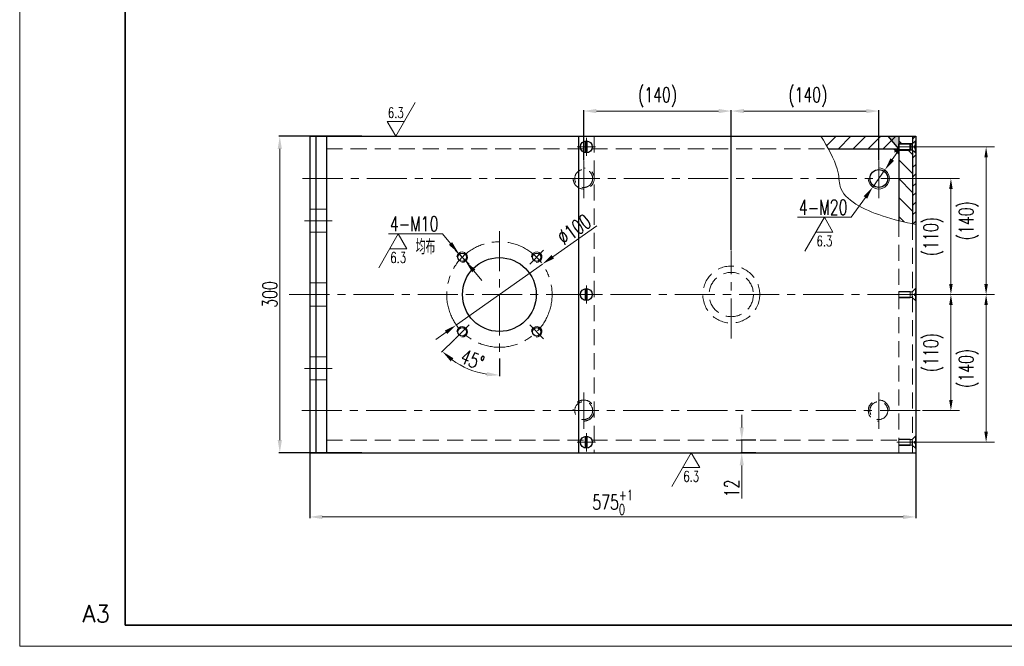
# Model space of a CAD drawing. Header units: millimetres. Extents: x -100 to 1580, y -20 to 1168.
# Tile 1 of 4: x -100 to 834, y -20 to 574. Entities that reach past the tile are written whole.
import ezdxf
from ezdxf.enums import TextEntityAlignment as Align

# ---------------------------------------------------------------- set-up
doc = ezdxf.new("R2010")
doc.units = ezdxf.units.MM
doc.header["$LTSCALE"] = 1.2
doc.linetypes.add('CENTER', pattern=[50.8, 31.75, -6.35, 6.35, -6.35])
doc.linetypes.add('DASHED', pattern=[19.05, 12.7, -6.35])
for name, color, linetype, lineweight in [('2细线层', 4, 'Continuous', 15), ('3中心线层', 1, 'CENTER', 35), ('4虚线层', 6, 'DASHED', 35), ('5剖面线层', 2, 'Continuous', 15), ('7标注层', 4, 'Continuous', 15), ('YGJ波浪线', 3, 'Continuous', 15), ('YGJ粗实线', 7, 'Continuous', 35), ('YGJ细实线', 3, 'Continuous', 15), ('YGJ细点划线', 1, 'CENTER', 15), ('YGJ细虚线', 2, 'DASHED', 15), ('尺寸线', 4, 'Continuous', 15), ('粗实线', 7, 'Continuous', 30)]:
    doc.layers.add(name, color=color, linetype=linetype, lineweight=lineweight)
doc.styles.add('HC_GBDIM', font='romans', dxfattribs={"width": 0.667, "bigfont": 'gbcbig'})
doc.styles.add('HC_TEXTSTYLE', font='isocp', dxfattribs={"width": 0.667, "bigfont": 'hzfs'})
doc.styles.add('标准', font='romans.shx', dxfattribs={"width": 0.7, "bigfont": 'hzdx.shx'})
doc.dimstyles.new('1比4', dxfattribs={"dimtxt": 14, "dimasz": 12, "dimexe": 1, "dimexo": 0.5, "dimgap": 2.5, "dimtad": 1, "dimdsep": 46, "dimtxsty": '标准', "dimcen": 0, "dimclrd": 256, "dimclrt": 256, "dimadec": 0, "dimazin": 0, "dimtfac": 1, "dimtmove": 0, "dimatfit": 0, "dimfxl": 1, "dimtolj": 1, "dimtzin": 0, "dimlwd": -1, "dimarcsym": 0})
doc.dimstyles.new('HC_GBDIM', dxfattribs={"dimtxt": 3.5, "dimasz": 2.5, "dimexe": 2, "dimexo": 0, "dimgap": 1.5, "dimtad": 1, "dimdec": 1, "dimzin": 0, "dimdsep": 46, "dimtxsty": 'HC_GBDIM', "dimcen": 2.5, "dimclrd": 3, "dimclre": 3, "dimclrt": 2, "dimadec": 0, "dimazin": 0, "dimtfac": 0.714286, "dimtdec": 1, "dimtmove": 0, "dimatfit": 3, "dimfxl": 1, "dimtzin": 0, "dimlwd": -1, "dimlwe": -1, "dimarcsym": 0})

# ---------------------------------------------------------------- blocks, each defined once
blk = doc.blocks.new('*U119')
at = {"layer": 'YGJ粗实线'}
for q in [(0, 287), (390, 0)]:
    blk.add_line((0, 0), q, dxfattribs=at)
at = {"layer": 'YGJ细实线'}
for q in [(-25, 292), (-25, 0), (395, -5), (0, -5)]:
    blk.add_line((-25, -5), q, dxfattribs=at)
at = {"layer": 'YGJ细虚线', "style": 'HC_GBDIM'}
blk.add_text('A3', height=4, dxfattribs=at).set_placement((-6.82, 2.72), align=Align.MIDDLE)
blk = doc.blocks.new('*D466')
at = {"layer": '7标注层', "ltscale": 7}
for p, q in [((727.85, 441.42), (734.79, 451.21)), ((720.91, 431.63), (709.35, 415.31)), ((702.41, 405.52), (689.04, 386.67)), ((638.01, 386.67), (689.04, 386.67))]:
    blk.add_line(p, q, dxfattribs=at)
at = {"layer": '7标注层'}
for points in [[(726.22, 442.57), (729.48, 440.26), (720.91, 431.63)], [(704.04, 404.36), (700.78, 406.68), (709.35, 415.31)]]:
    blk.add_solid(points, dxfattribs=at)
at = {"layer": '7标注层', "insert": (662.28, 396.17), "char_height": 14, "attachment_point": 5, "style": '标准'}
blk.add_mtext('\\A1;4-M20{}{{\\H0.7x;}{}}', dxfattribs=at)
blk = doc.blocks.new('*D363')
at = {"layer": '7标注层', "color": 0, "lineweight": -2, "ltscale": 7}
for p, q in [((224.63, 463.47), (145.78, 463.47)), ((224.63, 163.47), (145.78, 163.47))]:
    blk.add_line(p, q, dxfattribs=at)
at = {"layer": '7标注层', "ltscale": 7}
blk.add_line((146.78, 175.47), (146.78, 451.47), dxfattribs=at)
at = {"layer": '7标注层'}
for points in [[(148.78, 451.47), (144.78, 451.47), (146.78, 463.47)], [(144.78, 175.47), (148.78, 175.47), (146.78, 163.47)]]:
    blk.add_solid(points, dxfattribs=at)
at = {"layer": '7标注层', "insert": (137.28, 313.47), "char_height": 14, "attachment_point": 5, "rotation": 90, "style": '标准'}
blk.add_mtext('\\A1;300{}{{\\H0.7x;}{}}', dxfattribs=at)
blk = doc.blocks.new('*D364')
at = {"layer": 'YGJ细实线', "color": 3}
for p, q in [((763.15, 313.47), (791.52, 313.47)), ((783.52, 213.47), (783.52, 303.47)), ((756.43, 203.47), (791.52, 203.47))]:
    blk.add_line(p, q, dxfattribs=at)
for points in [[(785.19, 303.47), (781.86, 303.47), (783.52, 313.47)], [(781.86, 213.47), (785.19, 213.47), (783.52, 203.47)]]:
    blk.add_solid(points, dxfattribs=at)
at = {"layer": 'YGJ细实线', "color": 2, "insert": (766.86, 258.47), "char_height": 14, "attachment_point": 5, "rotation": 90, "style": '标准', "bg_fill": 3, "box_fill_scale": 1.1, "bg_fill_color": 256, "bg_fill_true_color": 13158600, "bg_fill_transparency": 0}
blk.add_mtext('(110)', dxfattribs=at)
blk = doc.blocks.new('*D365')
at = {"layer": 'YGJ细实线', "color": 3}
for p, q in [((750.13, 423.47), (791.52, 423.47)), ((783.52, 323.47), (783.52, 413.47)), ((754.14, 313.47), (791.52, 313.47))]:
    blk.add_line(p, q, dxfattribs=at)
for points in [[(785.19, 413.47), (781.86, 413.47), (783.52, 423.47)], [(781.86, 323.47), (785.19, 323.47), (783.52, 313.47)]]:
    blk.add_solid(points, dxfattribs=at)
at = {"layer": 'YGJ细实线', "color": 2, "insert": (766.86, 368.47), "char_height": 14, "attachment_point": 5, "rotation": 90, "style": '标准', "bg_fill": 3, "box_fill_scale": 1.1, "bg_fill_color": 256, "bg_fill_true_color": 13158600, "bg_fill_transparency": 0}
blk.add_mtext('(110)', dxfattribs=at)
blk = doc.blocks.new('*D366')
at = {"layer": '7标注层', "color": 0, "lineweight": -2, "ltscale": 7}
for p, q in [((575.13, 397.13), (575.13, 488.39)), ((715.13, 440.5), (715.13, 488.39))]:
    blk.add_line(p, q, dxfattribs=at)
at = {"layer": '7标注层', "ltscale": 7}
blk.add_line((587.13, 487.39), (703.13, 487.39), dxfattribs=at)
at = {"layer": '7标注层'}
for points in [[(587.13, 489.39), (587.13, 485.39), (575.13, 487.39)], [(703.13, 485.39), (703.13, 489.39), (715.13, 487.39)]]:
    blk.add_solid(points, dxfattribs=at)
at = {"layer": '7标注层', "insert": (647.71, 500.55), "char_height": 14, "attachment_point": 5, "style": '标准'}
blk.add_mtext('\\A1;(140)', dxfattribs=at)
blk = doc.blocks.new('*D367')
at = {"layer": '7标注层', "color": 0, "lineweight": -2, "ltscale": 7}
for p, q in [((435.13, 440.5), (435.13, 488.39)), ((575.13, 355.74), (575.13, 488.39))]:
    blk.add_line(p, q, dxfattribs=at)
at = {"layer": '7标注层', "ltscale": 7}
blk.add_line((563.13, 487.39), (447.13, 487.39), dxfattribs=at)
at = {"layer": '7标注层'}
for points in [[(447.13, 489.39), (447.13, 485.39), (435.13, 487.39)], [(563.13, 485.39), (563.13, 489.39), (575.13, 487.39)]]:
    blk.add_solid(points, dxfattribs=at)
at = {"layer": '7标注层', "insert": (505.13, 500.55), "char_height": 14, "attachment_point": 5, "style": '标准'}
blk.add_mtext('\\A1;(140)', dxfattribs=at)
blk = doc.blocks.new('*D374')
at = {"layer": '7标注层', "ltscale": 7}
for p, q in [((405.76, 349.25), (447.47, 378.72)), ((314.3, 284.61), (395.96, 342.33)), ((304.5, 277.69), (294.7, 270.76))]:
    blk.add_line(p, q, dxfattribs=at)
at = {"layer": '7标注层'}
for points in [[(404.61, 350.88), (406.92, 347.62), (395.96, 342.33)], [(305.65, 276.05), (303.34, 279.32), (314.3, 284.61)]]:
    blk.add_solid(points, dxfattribs=at)
at = {"layer": '7标注层', "insert": (426.03, 375.21), "char_height": 14, "attachment_point": 5, "rotation": 35.24959, "style": '标准'}
blk.add_mtext('\\A1;∅100{}{{\\H0.7x;}{}}', dxfattribs=at)
blk = doc.blocks.new('*D376')
at = {"layer": '7标注层', "color": 0, "lineweight": -2, "ltscale": 7}
for p, q in [((175.13, 162.97), (175.13, 101.61)), ((750.13, 162.97), (750.13, 101.61))]:
    blk.add_line(p, q, dxfattribs=at)
at = {"layer": '7标注层', "ltscale": 7}
blk.add_line((738.13, 102.61), (187.13, 102.61), dxfattribs=at)
at = {"layer": '7标注层'}
for points in [[(187.13, 104.61), (187.13, 100.61), (175.13, 102.61)], [(738.13, 100.61), (738.13, 104.61), (750.13, 102.61)]]:
    blk.add_solid(points, dxfattribs=at)
at = {"layer": '7标注层', "insert": (462.63, 116.54), "char_height": 14, "attachment_point": 5, "style": '标准'}
blk.add_mtext('\\A1;575{\\H0.7x;\\S+1^ 0;}', dxfattribs=at)
blk = doc.blocks.new('*D379')
at = {"layer": '7标注层', "color": 0, "lineweight": -2, "ltscale": 7}
for p, q in [((312.87, 271.21), (300.36, 258.7)), ((355.13, 252.84), (355.13, 236.01))]:
    blk.add_line(p, q, dxfattribs=at)
at = {"layer": '7标注层', "ltscale": 7}
blk.add_arc((355.13, 313.47), 76.45, 234.00223, 260.99777, dxfattribs=at)
at = {"layer": '7标注层'}
for points in [[(311.49, 253.13), (308.9, 250.09), (301.07, 259.41)], [(343.01, 235.96), (343.32, 239.95), (355.13, 237.01)]]:
    blk.add_solid(points, dxfattribs=at)
at = {"layer": '7标注层', "insert": (329.51, 251.61), "char_height": 14, "attachment_point": 5, "rotation": 337.5, "style": '标准'}
blk.add_mtext('\\A1;45%%d', dxfattribs=at)
blk = doc.blocks.new('粗糙度')
at = {"layer": '尺寸线'}
for p, q in [((0, 0), (4.62, 8)), ((0, 0), (-2.02, 3.5)), ((-2.02, 3.5), (2.02, 3.5))]:
    blk.add_line(p, q, dxfattribs=at)
at = {"layer": '尺寸线', "lineweight": -3, "style": '标准', "width": 0.7}
blk.add_attdef('粗糙度', text='', height=2.5, dxfattribs=at).set_placement((0.01, 5.6), align=Align.MIDDLE)
blk = doc.blocks.new('*D380')
at = {"layer": '尺寸线', "ltscale": 0.5}
for p, q in [((585.06, 187.47), (585.06, 199.47)), ((585.06, 175.47), (585.06, 163.47)), ((585.06, 151.47), (585.06, 120))]:
    blk.add_line(p, q, dxfattribs=at)
at = {"layer": '尺寸线', "color": 0, "lineweight": -2, "ltscale": 0.5}
for p, q in [((598.46, 175.47), (584.06, 175.47)), ((598.46, 163.47), (584.06, 163.47))]:
    blk.add_line(p, q, dxfattribs=at)
at = {"layer": '尺寸线'}
for points in [[(583.06, 187.47), (587.06, 187.47), (585.06, 175.47)], [(587.06, 151.47), (583.06, 151.47), (585.06, 163.47)]]:
    blk.add_solid(points, dxfattribs=at)
at = {"layer": '尺寸线', "insert": (575.56, 129.73), "char_height": 14, "attachment_point": 5, "rotation": 90, "style": '标准'}
blk.add_mtext('\\A1;12', dxfattribs=at)
blk = doc.blocks.new('*D471')
at = {"layer": '7标注层', "ltscale": 7}
for p, q in [((249.96, 370.92), (301, 370.92)), ((308.77, 361.78), (301, 370.92)), ((323.01, 345.01), (316.54, 352.63)), ((330.78, 335.87), (338.56, 326.73))]:
    blk.add_line(p, q, dxfattribs=at)
at = {"layer": '7标注层'}
for points in [[(307.24, 360.48), (310.29, 363.07), (316.54, 352.63)], [(332.31, 337.16), (329.26, 334.57), (323.01, 345.01)]]:
    blk.add_solid(points, dxfattribs=at)
at = {"layer": '7标注层', "insert": (274.23, 380.42), "char_height": 14, "attachment_point": 5, "style": '标准'}
blk.add_mtext('\\A1;4-M10{}{{\\H0.7x;}{}}', dxfattribs=at)
blk = doc.blocks.new('M6X16')
at = {"layer": 'YGJ粗实线'}
for points in [[(816.7, 757.39), (806, 757.39), (806, 754.39)], [(818.7, 757.1), (816.7, 757.39), (816.7, 754.39)], [(821.64, 755.19), (822, 755.19), (822, 760.04), (821.64, 760.04), (818.7, 757.1), (818.7, 754.39)], [(820.8, 754.39), (820.8, 755.19), (821.64, 755.19), (821.64, 760.04)], [(816.7, 751.39), (806, 751.39), (806, 754.39)], [(818.7, 751.68), (816.7, 751.39), (816.7, 754.39)], [(821.64, 753.59), (822, 753.59), (822, 748.74), (821.64, 748.74), (818.7, 751.68), (818.7, 754.39)], [(820.8, 754.39), (820.8, 753.59), (821.64, 753.59), (821.64, 748.74)]]:
    blk.add_lwpolyline(points, dxfattribs=at)
at = {"layer": 'YGJ细实线'}
for points in [[(818.7, 757.1), (816.7, 756.94), (806, 756.94)], [(818.7, 751.68), (816.7, 751.84), (806, 751.84)]]:
    blk.add_lwpolyline(points, dxfattribs=at)
at = {"layer": 'YGJ细点划线'}
blk.add_line((824, 754.39), (804, 754.39), dxfattribs=at)
at = {"style": 'HC_TEXTSTYLE'}
blk.add_text('HC_SUPERPART', height=0.001, rotation=180, dxfattribs=at).set_placement((818.7, 754.39))
blk = doc.blocks.new('*D519')
at = {"layer": 'YGJ细实线', "color": 3}
for p, q in [((752.13, 453.47), (824.92, 453.47)), ((816.92, 323.47), (816.92, 443.47)), ((754.64, 313.47), (824.92, 313.47))]:
    blk.add_line(p, q, dxfattribs=at)
for points in [[(818.59, 443.47), (815.25, 443.47), (816.92, 453.47)], [(815.25, 323.47), (818.59, 323.47), (816.92, 313.47)]]:
    blk.add_solid(points, dxfattribs=at)
at = {"layer": 'YGJ细实线', "color": 2, "insert": (800.25, 383.47), "char_height": 14, "attachment_point": 5, "rotation": 90, "style": '标准', "bg_fill": 3, "box_fill_scale": 1.1, "bg_fill_color": 256, "bg_fill_true_color": 13158600, "bg_fill_transparency": 0}
blk.add_mtext('(140)', dxfattribs=at)
blk = doc.blocks.new('*D520')
at = {"layer": 'YGJ细实线', "color": 3}
for p, q in [((754.64, 313.47), (824.92, 313.47)), ((816.92, 303.47), (816.92, 183.47)), ((752.13, 173.47), (824.92, 173.47))]:
    blk.add_line(p, q, dxfattribs=at)
for points in [[(818.59, 303.47), (815.25, 303.47), (816.92, 313.47)], [(815.25, 183.47), (818.59, 183.47), (816.92, 173.47)]]:
    blk.add_solid(points, dxfattribs=at)
at = {"layer": 'YGJ细实线', "color": 2, "insert": (800.25, 243.47), "char_height": 14, "attachment_point": 5, "rotation": 90, "style": '标准', "bg_fill": 3, "box_fill_scale": 1.1, "bg_fill_color": 256, "bg_fill_true_color": 13158600, "bg_fill_transparency": 0}
blk.add_mtext('(140)', dxfattribs=at)

msp = doc.modelspace()

# ---------------------------------------------------------------- hatches: boundary and pattern name
at = {"layer": '5剖面线层', "ltscale": 7}
h = msp.add_hatch(dxfattribs=at)
h.set_pattern_fill('_U', color=256, scale=10, angle=45, style=0, pattern_type=0)
h.set_pattern_definition([(45, (-40.312, 31.427), (-7.07107, 7.07107), [])])
edge = h.paths.add_edge_path()
edge.add_line((730.131, 443.468), (734.131, 443.468))
edge.add_line((734.131, 443.468), (734.131, 449.468))
edge.add_line((734.131, 449.468), (730.131, 449.468))
edge.add_line((730.131, 449.468), (730.131, 457.468))
edge.add_line((730.131, 457.468), (734.131, 457.468))
edge.add_line((734.131, 457.468), (734.131, 463.468))
edge.add_line((734.131, 463.468), (660.26, 463.468))
edge.add_spline(control_points=[(660.26, 463.468), (663.963, 457.302), (668.11, 450.173), (667.193, 451.468)], knot_values=[27.9482187, 27.9482187, 27.9482187, 27.9482187, 42.0412244, 42.0412244, 42.0412244, 42.0412244], degree=3, periodic=0)
edge.add_line((671.311, 451.468), (730.131, 451.468))
at = {"layer": 'YGJ细实线'}
h = msp.add_hatch(color=2, dxfattribs=at)
h.dxf.hatch_style = 1
h.paths.add_polyline_path([(734.131, 456.468), (734.131, 463.468), (724.062, 463.468), (732.453, 453.468), (734.131, 453.468), (734.131, 456.018)])
h.paths.add_polyline_path([(732.453, 453.468), (734.131, 451.468), (734.131, 453.468)])
h = msp.add_hatch(dxfattribs=at)
h.set_pattern_fill('ANSI31', color=2, scale=4, angle=90)
h.set_pattern_definition([(135, (-10, 0), (-8.98026, -8.98026), [])])
h.paths.add_polyline_path([(734.131, 456.468), (744.831, 456.468), (746.831, 456.178), (747.131, 456.478), (747.131, 463.468), (734.131, 463.468)])
h.paths.add_polyline_path([(747.131, 423.468), (747.131, 450.458), (746.831, 450.758), (744.831, 450.468), (734.131, 450.468), (734.131, 446.468), (734.131, 423.468)])
edge = h.paths.add_edge_path()
edge.add_line((747.131, 423.468), (734.131, 423.468))
edge.add_line((734.131, 423.468), (734.131, 383.495))
edge.add_spline(control_points=[(734.131, 383.495), (737.517, 382.637), (740.844, 381.873), (744.131, 381.174)], knot_values=[131.1621949, 131.1621949, 131.1621949, 131.1621949, 141.4124118, 141.4124118, 141.4124118, 141.4124118], degree=3, periodic=0)
edge.add_spline(control_points=[(744.131, 381.174), (745.134, 380.961), (746.134, 380.753), (747.131, 380.552)], knot_values=[141.4124118, 141.4124118, 141.4124118, 141.4124118, 144.5424589, 144.5424589, 144.5424589, 144.5424589], degree=3, periodic=0)
edge.add_line((747.131, 380.552), (747.131, 423.468))
h = msp.add_hatch(dxfattribs=at)
h.set_pattern_fill('ANSI31', color=2, scale=2)
h.set_pattern_definition([(45, (-10, 0), (-4.49013, 4.49013), [])])
h.paths.add_polyline_path([(747.131, 456.478), (749.771, 459.118), (750.131, 459.118), (750.131, 463.468), (747.131, 463.468)])
h.paths.add_polyline_path([(750.131, 423.468), (750.131, 447.818), (749.771, 447.818), (747.131, 450.458), (747.131, 423.468)])
edge = h.paths.add_edge_path()
edge.add_line((750.131, 379.957), (750.131, 423.468))
edge.add_line((750.131, 423.468), (747.131, 423.468))
edge.add_line((747.131, 423.468), (747.131, 380.552))
edge.add_spline(control_points=[(747.131, 380.552), (748.134, 380.348), (749.134, 380.15), (750.131, 379.957)], knot_values=[144.5424589, 144.5424589, 144.5424589, 144.5424589, 147.6933611, 147.6933611, 147.6933611, 147.6933611], degree=3, periodic=0)
h = msp.add_hatch(color=2, dxfattribs=at)
h.dxf.hatch_style = 1
h.paths.add_polyline_path([(734.131, 450.918), (734.131, 451.468), (729.131, 451.468), (734.131, 446.468), (734.131, 450.468)])

# ---------------------------------------------------------------- linework, layer by layer
at = {"ltscale": 7}
msp.add_circle((715.131, 423.468), 8.5, dxfattribs=at)
at = {"layer": '2细线层', "ltscale": 7}
for centre, radius, start, end in [((715.131, 423.468), 10, 180, 90), ((319.775, 348.824), 5, 265, 175), ((390.486, 348.824), 5, 265, 175), ((319.775, 278.113), 5, 265, 175), ((390.486, 278.113), 5, 265, 175)]:
    msp.add_arc(centre, radius, start, end, dxfattribs=at)
msp.add_open_spline([(660.26, 463.468), (666.091, 453.759), (678.3, 432.45), (675.592, 405.725), (713.728, 388.06), (739.985, 381.925), (750.131, 379.957)], degree=3, knots=[27.9482187, 27.9482187, 27.9482187, 27.9482187, 50.1386877, 67.03874, 115.6303222, 147.6933611, 147.6933611, 147.6933611, 147.6933611], dxfattribs=at)
at = {"layer": '3中心线层', "lineweight": 15}
for p, q in [((435.131, 440.003), (435.131, 404.811)), ((715.131, 440.003), (715.131, 404.811)), ((168.34, 423.468), (750.131, 423.468)), ((170.363, 383.468), (196.481, 383.468)), ((355.131, 373.6), (355.131, 253.337)), ((326.328, 342.271), (313.223, 355.376)), ((383.933, 342.271), (397.039, 355.376)), ((575.131, 271.696), (575.131, 355.24)), ((155.777, 313.468), (754.143, 313.468)), ((326.328, 284.666), (313.223, 271.56)), ((383.933, 284.666), (397.039, 271.56)), ((170.363, 243.468), (196.481, 243.468)), ((435.131, 220.519), (435.131, 186.254)), ((715.131, 220.519), (715.131, 186.254)), ((167.611, 203.468), (756.433, 203.468))]:
    msp.add_line(p, q, dxfattribs=at)
msp.add_circle((355.131, 313.468), 50, dxfattribs=at)
at = {"layer": '4虚线层', "lineweight": 15}
for p, q in [((191.131, 451.468), (667.193, 451.468)), ((175.131, 394.468), (191.131, 394.468)), ((734.131, 383.495), (734.131, 163.468)), ((175.131, 372.468), (191.131, 372.468)), ((175.131, 324.468), (191.131, 324.468)), ((175.131, 302.468), (191.131, 302.468)), ((175.131, 254.468), (191.131, 254.468)), ((175.131, 232.468), (191.131, 232.468)), ((191.131, 175.468), (734.131, 175.468))]:
    msp.add_line(p, q, dxfattribs=at)
for points in [[(744.831, 316.468), (734.131, 316.468), (734.131, 313.468)], [(744.831, 310.468), (734.131, 310.468), (734.131, 313.468)], [(744.831, 176.468), (734.131, 176.468), (734.131, 173.468)], [(746.831, 176.178), (744.831, 176.018), (734.131, 176.018)], [(744.831, 170.468), (734.131, 170.468), (734.131, 173.468)], [(746.831, 170.758), (744.831, 170.918), (734.131, 170.918)], [(746.831, 176.178), (744.831, 176.468), (744.831, 173.468)], [(746.831, 170.758), (744.831, 170.468), (744.831, 173.468)]]:
    msp.add_lwpolyline(points, dxfattribs=at)
for centre, radius in [((435.131, 423.468), 8.5), ((575.131, 313.468), 27), ((575.131, 313.468), 21), ((435.131, 203.468), 8.5), ((715.131, 203.468), 8.5)]:
    msp.add_circle(centre, radius, dxfattribs=at)
for centre, start, end in [((435.131, 423.468), 180, 90), ((435.131, 203.468), 270, 180), ((715.131, 203.468), 0, 270)]:
    msp.add_arc(centre, 10, start, end, dxfattribs=at)
at = {"layer": 'YGJ细点划线', "ltscale": 0.5}
for p, q in [((437.631, 444.818), (437.631, 462.118)), ((428.981, 453.468), (446.281, 453.468)), ((437.631, 304.818), (437.631, 322.118)), ((428.981, 313.468), (446.281, 313.468)), ((437.631, 164.818), (437.631, 182.118)), ((428.981, 173.468), (446.281, 173.468))]:
    msp.add_line(p, q, dxfattribs=at)
at = {"layer": 'YGJ细虚线'}
msp.add_line((445.131, 463.468), (445.131, 163.468), dxfattribs=at)
at = {"layer": '粗实线', "ltscale": 7}
for p, q in [((175.131, 463.468), (305.003, 463.468)), ((175.131, 463.468), (175.131, 163.468)), ((181.131, 463.468), (181.131, 163.468)), ((191.131, 463.468), (191.131, 163.468)), ((305.003, 463.468), (750.131, 463.468)), ((430.131, 463.468), (430.131, 163.468)), ((436.831, 447.875), (436.831, 459.061)), ((438.431, 447.875), (438.431, 459.061)), ((734.131, 451.468), (724.062, 463.468)), ((734.131, 463.468), (734.131, 383.495)), ((747.131, 463.468), (747.131, 456.478)), ((750.131, 463.468), (750.131, 163.468)), ((667.193, 451.468), (734.131, 451.468)), ((734.131, 446.468), (729.131, 451.468)), ((747.131, 450.458), (747.131, 380.552)), ((436.831, 307.875), (436.831, 319.061)), ((438.431, 307.875), (438.431, 319.061)), ((436.831, 167.875), (436.831, 179.061)), ((438.431, 167.875), (438.431, 179.061)), ((175.131, 163.468), (305.003, 163.468)), ((305.003, 163.468), (750.131, 163.468))]:
    msp.add_line(p, q, dxfattribs=at)
for centre, radius in [((437.631, 453.468), 5.65), ((319.775, 348.824), 4), ((355.131, 313.468), 35), ((390.486, 348.824), 4), ((437.631, 313.468), 5.65), ((319.775, 278.113), 4), ((390.486, 278.113), 4), ((437.631, 173.468), 5.65)]:
    msp.add_circle(centre, radius, dxfattribs=at)

# ---------------------------------------------------------------- block references
at = {"layer": 'YGJ波浪线', "xscale": 4, "yscale": 4, "zscale": 4}
msp.add_blockref('*U119', (0, 0), dxfattribs=at)
at = {"layer": 'YGJ细实线'}
msp.add_blockref('M6X16', (-71.865, -300.926), dxfattribs=at)
at = {"layer": '尺寸线'}
ref = msp.add_blockref('粗糙度', (256.794, 463.468), dxfattribs=dict(at, xscale=4, yscale=4, zscale=4))
ref.add_attrib('粗糙度', '6.3', dxfattribs={"lineweight": -3, "height": 10, "rotation": 180, "style": '标准', "text_generation_flag": 6, "width": 0.7}).set_placement((256.818, 485.881), align=Align.MIDDLE)
ref = msp.add_blockref('粗糙度', (663.528, 386.665), dxfattribs=dict(at, xscale=4.000000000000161, yscale=4.000000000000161, zscale=4.000000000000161, rotation=180))
ref.add_attrib('粗糙度', '6.3', dxfattribs={"lineweight": -3, "height": 10, "style": '标准', "width": 0.7}).set_placement((663.504, 364.253), align=Align.MIDDLE)
ref = msp.add_blockref('粗糙度', (259.133, 370.921), dxfattribs=dict(at, xscale=4.000000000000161, yscale=4.000000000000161, zscale=4.000000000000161, rotation=180))
ref.add_attrib('粗糙度', '6.3', dxfattribs={"lineweight": -3, "height": 10, "style": '标准', "width": 0.7}).set_placement((259.109, 348.508), align=Align.MIDDLE)
ref = msp.add_blockref('粗糙度', (537.184, 163.468), dxfattribs=dict(at, xscale=4, yscale=4, zscale=4, rotation=180))
ref.add_attrib('粗糙度', '6.3', dxfattribs={"lineweight": -3, "height": 10, "style": '标准', "width": 0.7}).set_placement((537.16, 141.055), align=Align.MIDDLE)

# ---------------------------------------------------------------- texts
at = {"layer": '4虚线层', "lineweight": 15, "style": 'HC_TEXTSTYLE'}
msp.add_text('HC_SUPERPART', height=0.001, rotation=180, dxfattribs=at).set_placement((746.831, 173.468))
at = {"layer": '7标注层', "insert": (285.062, 358.643), "char_height": 14, "attachment_point": 5, "style": '标准'}
msp.add_mtext_dynamic_manual_height_columns('\\pxt1;均布', width=73.03355, gutter_width=25, heights=[0], dxfattribs=at)

# ---------------------------------------------------------------- dimensions: what is measured, and where the dimension line sits
at = {"layer": '7标注层', "ltscale": 7}
dim = msp.add_linear_dim(base=(435.131, 487.388), p1=(575.131, 355.24), p2=(435.131, 440.003), text='(140)', dimstyle='1比4', override={"dimtxsty": '标准'}, dxfattribs=at)
dim.commit()
dim.dimension.update_dxf_attribs({"geometry": '*D367', "text_midpoint": (505.131, 500.555)})
for base, p1, p2, text, picture, middle in [((715.131, 487.388), (575.131, 396.634), (715.131, 440.003), '(140)', '*D366', (647.708, 487.388)), ((175.131, 102.609), (750.131, 163.468), (175.131, 163.468), '575{\\H0.7x;\\S+1^ 0;}', '*D376', (462.631, 102.609))]:
    dim = msp.add_linear_dim(base=base, p1=p1, p2=p2, text=text, dimstyle='1比4', override={"dimtxsty": '标准'}, dxfattribs=at)
    dim.commit()
    dim.dimension.update_dxf_attribs({"geometry": picture, "text_midpoint": middle, "dimtype": 160})
dim = msp.add_linear_dim(base=(146.783, 463.468), p1=(225.131, 163.468), p2=(225.131, 463.468), angle=90, text='300{}{{\\H0.7x;}{}}', dimstyle='1比4', override={"dimtxsty": '标准'}, dxfattribs=at)
dim.commit()
dim.dimension.update_dxf_attribs({"geometry": '*D363', "text_midpoint": (146.783, 313.468), "dimtype": 160})
for p1, p2, text, override, picture, middle in [((720.914, 431.627), (709.348, 415.31), '4-M20{}{{\\H0.7x;}{}}', {"dimtxt": 14, "dimasz": 12, "dimexe": 1, "dimgap": 2.5, "dimtoh": 1, "dimdec": 2, "dimlfac": 1, "dimtxsty": '标准', "dimclrd": 256, "dimclre": 0, "dimclrt": 256, "dimtix": 0, "dimtofl": 1, "dimtmove": 0, "dimatfit": 3}, '*D466', (662.278, 386.665)), ((314.298, 284.611), (395.963, 342.325), '<>{}{{\\H0.7x;}{}}', {"dimtxsty": '标准'}, '*D374', (431.514, 367.45))]:
    dim = msp.add_diameter_dim_2p(p1=p1, p2=p2, text=text, dimstyle='1比4', override=override, dxfattribs=at)
    dim.commit()
    dim.dimension.update_dxf_attribs({"geometry": picture, "text_midpoint": middle, "dimtype": 163})
dim = msp.add_diameter_dim_2p(p1=(323.013, 345.014), p2=(316.538, 352.634), text='4-M10{}{{\\H0.7x;}{}}', dimstyle='1比4', override={"dimtoh": 1, "dimtxsty": '标准', "dimatfit": 3}, dxfattribs=at)
dim.commit()
dim.dimension.update_dxf_attribs({"geometry": '*D471', "text_midpoint": (274.229, 380.421)})
dim = msp.add_angular_dim_2l(base=(316.904, 247.257), line1=((355.131, 381.475), (355.131, 253.337)), line2=((326.328, 284.666), (313.223, 271.56)), dimstyle='1比4', override={"dimtxsty": '标准'}, dxfattribs=at)
dim.commit()
dim.dimension.update_dxf_attribs({"geometry": '*D379', "text_midpoint": (329.509, 251.611)})
at = {"layer": '尺寸线', "ltscale": 0.5}
dim = msp.add_linear_dim(base=(585.06, 163.468), p1=(598.963, 175.468), p2=(598.963, 163.468), angle=90, dimstyle='1比4', dxfattribs=at)
dim.commit()
dim.dimension.update_dxf_attribs({"geometry": '*D380', "text_midpoint": (585.06, 129.735), "dimtype": 160})

# ---------------------------------------------------------------- next in the draw order: dimensions: what is measured, and where the dimension line sits
at = {"layer": 'YGJ细实线'}
dim = msp.add_linear_dim(base=(783.525, 313.468), p1=(756.433, 203.468), p2=(763.147, 313.468), angle=90, text='(110)', dimstyle='HC_GBDIM', override={"dimscale": 4, "dimzin": 8, "dimtxsty": '标准', "dimadec": 1, "dimazin": 2, "dimtfill": 1}, dxfattribs=at)
dim.commit()
dim.dimension.update_dxf_attribs({"geometry": '*D364', "text_midpoint": (783.525, 258.468), "dimtype": 160})

# ---------------------------------------------------------------- next in the draw order: dimensions: what is measured, and where the dimension line sits
dim = msp.add_linear_dim(base=(783.525, 423.468), p1=(754.143, 313.468), p2=(750.131, 423.468), angle=90, text='(110)', dimstyle='HC_GBDIM', override={"dimscale": 4, "dimzin": 8, "dimtxsty": '标准', "dimadec": 1, "dimazin": 2, "dimtfill": 1}, dxfattribs=at)
dim.commit()
dim.dimension.update_dxf_attribs({"geometry": '*D365', "text_midpoint": (766.858, 368.468)})

# ---------------------------------------------------------------- next in the draw order: linework, layer by layer
at = {"layer": '4虚线层', "lineweight": 15}
msp.add_line((747.131, 380.552), (747.131, 163.468), dxfattribs=at)
for points in [[(746.831, 316.178), (744.831, 316.018), (734.131, 316.018)], [(746.831, 310.758), (744.831, 310.918), (734.131, 310.918)], [(746.831, 316.178), (744.831, 316.468), (744.831, 313.468)], [(746.831, 310.758), (744.831, 310.468), (744.831, 313.468)]]:
    msp.add_lwpolyline(points, dxfattribs=at)

# ---------------------------------------------------------------- next in the draw order: texts
at = {"layer": '4虚线层', "lineweight": 15, "style": 'HC_TEXTSTYLE'}
msp.add_text('HC_SUPERPART', height=0.001, rotation=180, dxfattribs=at).set_placement((746.831, 313.468))

# ---------------------------------------------------------------- next in the draw order: dimensions: what is measured, and where the dimension line sits
at = {"layer": 'YGJ细实线'}
dim = msp.add_linear_dim(base=(816.919, 453.468), p1=(754.643, 313.468), p2=(752.131, 453.468), angle=90, text='(<>)', dimstyle='HC_GBDIM', override={"dimscale": 4, "dimzin": 8, "dimtxsty": '标准', "dimadec": 1, "dimazin": 2, "dimtfill": 1}, dxfattribs=at)
dim.commit()
dim.dimension.update_dxf_attribs({"geometry": '*D519', "text_midpoint": (800.253, 383.468)})

# ---------------------------------------------------------------- next in the draw order: dimensions: what is measured, and where the dimension line sits
dim = msp.add_linear_dim(base=(816.919, 173.468), p1=(754.643, 313.468), p2=(752.131, 173.468), angle=270, text='(<>)', dimstyle='HC_GBDIM', override={"dimscale": 4, "dimzin": 8, "dimtxsty": '标准', "dimadec": 1, "dimazin": 2, "dimtfill": 1}, dxfattribs=at)
dim.commit()
dim.dimension.update_dxf_attribs({"geometry": '*D520', "text_midpoint": (800.253, 243.468)})

# ---------------------------------------------------------------- next in the draw order: linework, layer by layer
at = {"layer": '4虚线层', "lineweight": 15}
for points in [[(749.771, 314.268), (750.131, 314.268), (750.131, 319.118), (749.771, 319.118), (746.831, 316.178), (746.831, 313.468)], [(748.931, 313.468), (748.931, 314.268), (749.771, 314.268), (749.771, 319.118)], [(749.771, 312.668), (750.131, 312.668), (750.131, 307.818), (749.771, 307.818), (746.831, 310.758), (746.831, 313.468)], [(748.931, 313.468), (748.931, 312.668), (749.771, 312.668), (749.771, 307.818)], [(749.771, 174.268), (750.131, 174.268), (750.131, 179.118), (749.771, 179.118), (746.831, 176.178), (746.831, 173.468)], [(748.931, 173.468), (748.931, 174.268), (749.771, 174.268), (749.771, 179.118)], [(749.771, 172.668), (750.131, 172.668), (750.131, 167.818), (749.771, 167.818), (746.831, 170.758), (746.831, 173.468)], [(748.931, 173.468), (748.931, 172.668), (749.771, 172.668), (749.771, 167.818)]]:
    msp.add_lwpolyline(points, dxfattribs=at)
at = {"layer": 'YGJ细点划线'}
for p, q in [((752.131, 313.468), (732.131, 313.468)), ((752.131, 173.468), (732.131, 173.468))]:
    msp.add_line(p, q, dxfattribs=at)

doc.saveas('drawing.dxf')
